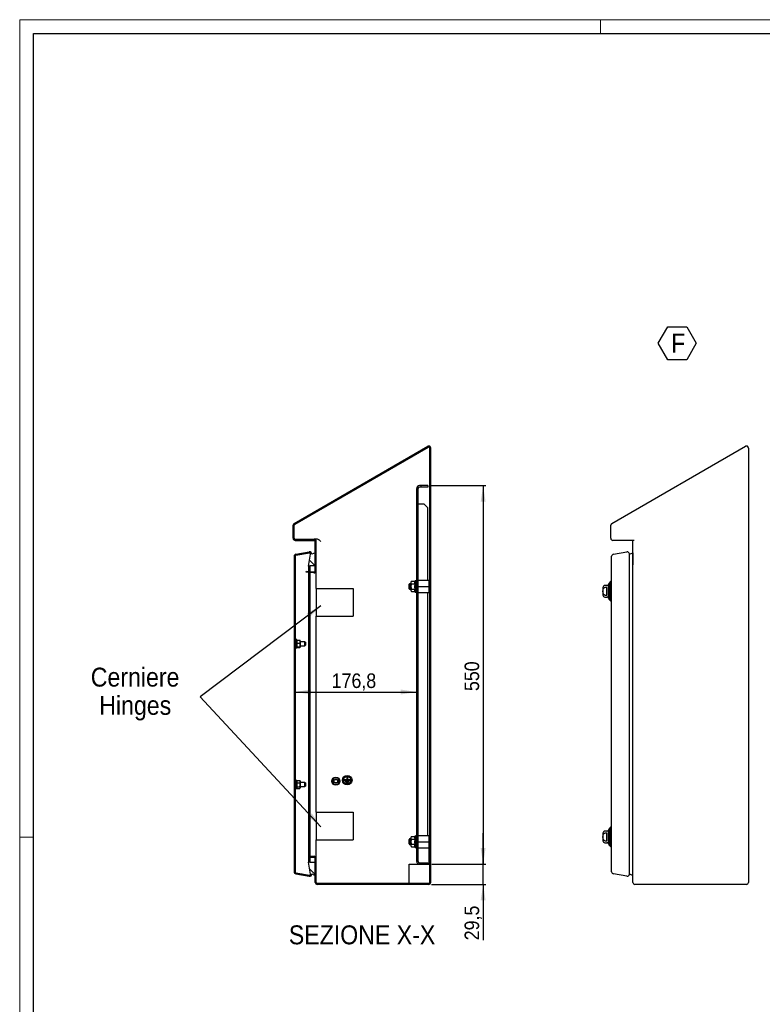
# Model space of a CAD drawing. Header units: millimetres. Extents: x 0 to 3364, y 0 to 2376.
# Tile 3 of 5: x 0 to 1079, y 945 to 2376. Entities that reach past the tile are written whole.
import ezdxf

# ---------------------------------------------------------------- set-up
doc = ezdxf.new("R2010")
doc.units = ezdxf.units.MM
doc.header["$LTSCALE"] = 4
doc.layers.add('SLD-0', color=7, linetype='Continuous')
doc.styles.add('SLDTEXTSTYLE3', font='Gothic.ttf', dxfattribs={"width": 0.913})
doc.styles.add('SLDTEXTSTYLE4', font='txt', dxfattribs={"width": 0.913})
doc.dimstyles.new('SLDDIMSTYLE1', dxfattribs={"dimtxt": 21.166667, "dimasz": 23.283333, "dimexe": 0, "dimexo": 0.0625, "dimgap": 5.291667, "dimtad": 1, "dimrnd": 1e-09, "dimzin": 12, "dimdsep": 46, "dimtxsty": 'SLDTEXTSTYLE3', "dimsah": 1, "dimcen": 0.09, "dimadec": 0, "dimazin": 3, "dimtfac": 1, "dimtofl": 0, "dimtmove": 0, "dimatfit": 3, "dimfxl": 1, "dimfrac": 2, "dimtolj": 1, "dimtzin": 12, "dimarcsym": 0})
doc.dimstyles.new('SLDDIMSTYLE2', dxfattribs={"dimtxt": 21.166667, "dimasz": 23.283333, "dimexe": 0, "dimexo": 0.0625, "dimgap": 5.291667, "dimtad": 1, "dimdec": 1, "dimrnd": 1e-09, "dimzin": 12, "dimdsep": 46, "dimtxsty": 'SLDTEXTSTYLE3', "dimsah": 1, "dimcen": 0.09, "dimadec": 0, "dimazin": 3, "dimtfac": 1, "dimtdec": 1, "dimtofl": 0, "dimtmove": 0, "dimatfit": 3, "dimfxl": 1, "dimfrac": 2, "dimtolj": 1, "dimtzin": 12, "dimarcsym": 0})
doc.dimstyles.new('SLDDIMSTYLE3', dxfattribs={"dimtxt": 21.166667, "dimasz": 23.283333, "dimexe": 0, "dimexo": 0.0625, "dimgap": 5.291667, "dimtad": 1, "dimdec": 1, "dimrnd": 1e-09, "dimzin": 12, "dimdsep": 46, "dimtxsty": 'SLDTEXTSTYLE3', "dimsah": 1, "dimcen": 0.09, "dimadec": 0, "dimazin": 3, "dimtfac": 1, "dimtdec": 1, "dimtmove": 0, "dimatfit": 0, "dimfxl": 1, "dimfrac": 2, "dimtolj": 1, "dimtzin": 12, "dimarcsym": 0})

# ---------------------------------------------------------------- blocks, each defined once
blk = doc.blocks.new('SW_NOTE_0_5')
at = {"layer": 'SLD-0', "color": 0, "char_height": 27.52, "attachment_point": 2}
for s, insert, style in [('Cerniere', (75.7, 35.1), 'SLDTEXTSTYLE3'), ('Hinges', (75.9, -5.9), 'SLDTEXTSTYLE4')]:
    blk.add_mtext(s, dxfattribs=dict(at, insert=insert, style=style))
blk = doc.blocks.new('SW_NOTE_0_9')
at = {"layer": 'SLD-0', "color": 0}
for p, q in [((-18.7, 21), (-4.9, 44.9)), ((-4.9, 44.9), (22.7, 44.9)), ((22.7, 44.9), (36.5, 21)), ((-4.9, -2.9), (-18.7, 21)), ((36.5, 21), (22.7, -2.9)), ((22.7, -2.9), (-4.9, -2.9))]:
    blk.add_line(p, q, dxfattribs=at)
at = {"layer": 'SLD-0', "color": 0, "insert": (0, 35.1), "char_height": 27.5, "attachment_point": 1, "style": 'SLDTEXTSTYLE3'}
blk.add_mtext('F', dxfattribs=at)
blk = doc.blocks.new('_D_14')
at = {"layer": 'SLD-0'}
blk.add_line((400.1, 1398.6), (576.9, 1398.6), dxfattribs=at)
for points in [[(400.1, 1398.6), (423.4, 1395), (423.4, 1402.2)], [(576.9, 1398.6), (553.7, 1402.2), (553.7, 1395)]]:
    blk.add_solid(points, dxfattribs=at)
at = {"layer": 'SLD-0', "insert": (453.4, 1425.6), "char_height": 21.17, "attachment_point": 1, "style": 'SLDTEXTSTYLE3'}
blk.add_mtext('176,8', dxfattribs=at)
blk = doc.blocks.new('_D_15')
at = {"layer": 'SLD-0', "color": 7}
for p, q in [((596.9, 1698.5), (677.5, 1698.5)), ((673.5, 1698.5), (673.5, 1148.5)), ((598.9, 1148.5), (677.5, 1148.5))]:
    blk.add_line(p, q, dxfattribs=at)
for points in [[(673.5, 1698.5), (669.9, 1675.2), (677.1, 1675.2)], [(673.5, 1148.5), (677.1, 1171.8), (669.9, 1171.8)]]:
    blk.add_solid(points, dxfattribs=at)
at = {"layer": 'SLD-0', "color": 7, "insert": (646.5, 1400), "char_height": 21.17, "attachment_point": 1, "rotation": 90, "style": 'SLDTEXTSTYLE3'}
blk.add_mtext('550', dxfattribs=at)
blk = doc.blocks.new('_D_16')
at = {"layer": 'SLD-0', "color": 7}
for p, q in [((673.5, 1148.5), (673.5, 1193.3)), ((598.9, 1148.5), (677.5, 1148.5)), ((673.5, 1119), (673.5, 1148.5)), ((598.4, 1119), (677.5, 1119)), ((673.5, 1119), (673.5, 1037.8))]:
    blk.add_line(p, q, dxfattribs=at)
for points in [[(673.5, 1148.5), (677.1, 1171.8), (669.9, 1171.8)], [(673.5, 1119), (669.9, 1095.7), (677.1, 1095.7)]]:
    blk.add_solid(points, dxfattribs=at)
at = {"layer": 'SLD-0', "color": 7, "insert": (646.5, 1037.8), "char_height": 21.17, "attachment_point": 1, "rotation": 90, "style": 'SLDTEXTSTYLE3'}
blk.add_mtext('29,5', dxfattribs=at)

msp = doc.modelspace()

# ---------------------------------------------------------------- hatches: boundary and pattern name
at = {"layer": 'SLD-0', "linetype": 'Continuous', "lineweight": 18}
h = msp.add_hatch(dxfattribs=at)
h.set_pattern_fill('ANSI31', color=256, scale=4, angle=90, style=0)
edge = h.paths.add_edge_path(flags=0)
edge.add_line((421.434701, 1158.48655), (427.934701, 1158.48655))
edge.add_arc((427.934701, 1156.98655), 1.5, 0, 90, ccw=False)
edge.add_line((429.434701, 1156.98655), (429.434701, 1121.98655))
edge.add_arc((432.434701, 1121.98655), 3, 180, 270)
edge.add_line((432.434701, 1118.98655), (594.434701, 1118.98655))
edge.add_arc((594.434701, 1121.98655), 3, 270, 360)
edge.add_line((597.434701, 1121.98655), (597.434701, 1753.060452))
edge.add_arc((594.434701, 1753.060452), 3, 0, 120)
edge.add_line((592.934701, 1755.658528), (398.934701, 1643.652576))
edge.add_arc((400.434701, 1641.054499), 3, 120, 180)
edge.add_line((397.434701, 1641.054499), (397.434701, 1621.98655))
edge.add_arc((400.434701, 1621.98655), 3, 180, 270)
edge.add_line((400.434701, 1618.98655), (427.934701, 1618.98655))
edge.add_arc((427.934701, 1617.48655), 1.5, 0, 90, ccw=False)
edge.add_line((429.434701, 1617.48655), (429.434701, 1574.623513))
edge.add_arc((427.934701, 1574.623513), 1.5, 265, 360, ccw=False)
edge.add_line((427.803968, 1573.129221), (416.584461, 1574.110801))
edge.add_line((416.584461, 1574.110801), (416.453728, 1572.616509))
edge.add_line((416.453728, 1572.616509), (427.673234, 1571.634929))
edge.add_arc((427.934701, 1574.623513), 3, 265, 360)
edge.add_line((430.934701, 1574.623513), (430.934701, 1617.48655))
edge.add_arc((427.934701, 1617.48655), 3, 0, 90)
edge.add_line((427.934701, 1620.48655), (400.434701, 1620.48655))
edge.add_arc((400.434701, 1621.98655), 1.5, 180, 270, ccw=False)
edge.add_line((398.934701, 1621.98655), (398.934701, 1641.054499))
edge.add_arc((400.434701, 1641.054499), 1.5, 120, 180, ccw=False)
edge.add_line((399.684701, 1642.353538), (593.684701, 1754.35949))
edge.add_arc((594.434701, 1753.060452), 1.5, 0, 120, ccw=False)
edge.add_line((595.934701, 1753.060452), (595.934701, 1121.98655))
edge.add_arc((594.434701, 1121.98655), 1.5, 270, 360, ccw=False)
edge.add_line((594.434701, 1120.48655), (432.434701, 1120.48655))
edge.add_arc((432.434701, 1121.98655), 1.5, 180, 270, ccw=False)
edge.add_line((430.934701, 1121.98655), (430.934701, 1156.98655))
edge.add_arc((427.934701, 1156.98655), 3, 0, 90)
edge.add_line((427.934701, 1159.98655), (421.434701, 1159.98655))
edge.add_line((421.434701, 1159.98655), (421.434701, 1158.48655))
h = msp.add_hatch(dxfattribs=at)
h.set_pattern_fill('ANSI31', color=256, scale=4, angle=90, style=0)
edge = h.paths.add_edge_path(flags=0)
edge.add_line((592.934701, 1696.489588), (592.934701, 1698.489588))
edge.add_line((592.934701, 1698.489588), (580.934701, 1698.489588))
edge.add_arc((580.934701, 1694.489588), 4, 90, 180)
edge.add_line((576.934701, 1694.489588), (576.934701, 1152.48655))
edge.add_arc((580.934701, 1152.48655), 4, 180, 270)
edge.add_line((580.934701, 1148.48655), (592.934701, 1148.48655))
edge.add_line((592.934701, 1148.48655), (592.934701, 1150.48655))
edge.add_line((592.934701, 1150.48655), (580.934701, 1150.48655))
edge.add_arc((580.934701, 1152.48655), 2, 180, 270, ccw=False)
edge.add_line((578.934701, 1152.48655), (578.934701, 1694.489588))
edge.add_arc((580.934701, 1694.489588), 2, 90, 180, ccw=False)
edge.add_line((580.934701, 1696.489588), (592.934701, 1696.489588))
h = msp.add_hatch(dxfattribs=at)
h.set_pattern_fill('ANSI31', color=256, scale=4, angle=90, style=0)
edge = h.paths.add_edge_path(flags=0)
edge.add_line((422.852675, 1598.992669), (419.776401, 1581.546252))
edge.add_line((419.776401, 1581.546252), (421.253613, 1581.28578))
edge.add_line((421.253613, 1581.28578), (421.42217, 1582.241713))
edge.add_line((421.42217, 1582.241713), (428.437714, 1582.262816))
edge.add_arc((428.434706, 1583.262812), 1, 270.172351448, 360.172351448)
edge.add_line((429.434701, 1583.26582), (429.381269, 1601.028674))
edge.add_line((429.381269, 1601.028674), (424.329887, 1598.732197))
edge.add_arc((421.375464, 1599.253141), 3, 350, 460)
edge.add_line((420.854519, 1602.207564), (401.122928, 1598.728353))
edge.add_arc((401.643873, 1595.773929), 3, 100, 180)
edge.add_line((398.643873, 1595.773929), (398.643873, 1137.199171))
edge.add_arc((401.643873, 1137.199171), 3, 180, 260)
edge.add_line((401.122928, 1134.244748), (420.854519, 1130.765536))
edge.add_arc((421.375464, 1133.719959), 3, 260, 370)
edge.add_line((424.329887, 1134.240904), (429.381269, 1131.944426))
edge.add_line((429.381269, 1131.944426), (429.434701, 1149.707281))
edge.add_arc((428.434706, 1149.710289), 1, 359.827648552, 449.827648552)
edge.add_line((428.437714, 1150.710284), (421.42217, 1150.731388))
edge.add_line((421.42217, 1150.731388), (421.253613, 1151.687321))
edge.add_line((421.253613, 1151.687321), (419.776401, 1151.426849))
edge.add_line((419.776401, 1151.426849), (422.852675, 1133.980432))
edge.add_arc((421.375464, 1133.719959), 1.5, -100, 10, ccw=False)
edge.add_line((421.114991, 1132.242748), (401.383401, 1135.72196))
edge.add_arc((401.643873, 1137.199171), 1.5, 180, 260, ccw=False)
edge.add_line((400.143873, 1137.199171), (400.143873, 1595.773929))
edge.add_arc((401.643873, 1595.773929), 1.5, 100, 180, ccw=False)
edge.add_line((401.383401, 1597.251141), (421.114991, 1600.730353))
edge.add_arc((421.375464, 1599.253141), 1.5, -10, 100, ccw=False)

# ---------------------------------------------------------------- linework, layer by layer
at = {"color": 7, "linetype": 'Continuous', "lineweight": 18}
for p, q in [((0.013916, 2375.674475), (0.013916, -0.325525)), ((3364.013916, 2375.674475), (0.013916, 2375.674475)), ((844.013916, 2355.674475), (844.013916, 2375.674475)), ((20.013916, 1187.674475), (0.013916, 1187.674475))]:
    msp.add_line(p, q, dxfattribs=at)
at = {"color": 7, "linetype": 'Continuous', "lineweight": 25}
for p, q in [((20.013916, 19.674475), (20.013916, 2355.674475)), ((20.013916, 2355.674475), (3344.013916, 2355.674475)), ((398.934701, 1643.652576), (592.934701, 1755.658528)), ((399.684701, 1642.353538), (593.684701, 1754.35949)), ((595.934701, 1121.98655), (595.934701, 1753.060452)), ((597.434701, 1121.98655), (597.434701, 1753.060452)), ((860.564336, 1643.652576), (1054.564336, 1755.658528)), ((1059.064336, 1753.060452), (1059.064336, 1121.98655)), ((576.934701, 1152.48655), (576.934701, 1694.489588)), ((578.934701, 1152.48655), (578.934701, 1694.489588)), ((592.934701, 1698.489588), (580.934701, 1698.489588)), ((592.934701, 1696.489588), (580.934701, 1696.489588)), ((592.934701, 1698.489588), (592.934701, 1696.489588)), ((580.934701, 1671.489588), (578.934701, 1671.489588)), ((587.934701, 1671.489588), (580.934701, 1671.489588)), ((592.934701, 1666.489588), (587.934701, 1671.489588)), ((592.934701, 1560.98655), (592.934701, 1666.489588)), ((397.434701, 1621.98655), (397.434701, 1641.054499)), ((398.934701, 1621.98655), (398.934701, 1641.054499)), ((859.064336, 1621.98655), (859.064336, 1641.054499)), ((400.434701, 1620.48655), (427.934701, 1620.48655)), ((400.434701, 1618.98655), (427.934701, 1618.98655)), ((428.748517, 1620.48655), (427.934701, 1620.48655)), ((432.553228, 1620.48655), (428.748517, 1620.48655)), ((429.434701, 1574.623513), (429.434701, 1617.48655)), ((430.934701, 1574.623513), (430.934701, 1617.48655)), ((893.132551, 1618.98655), (862.064336, 1618.98655)), ((891.064336, 1121.98655), (891.064336, 1617.48655)), ((398.643873, 1595.773929), (398.643873, 1137.199171)), ((400.143873, 1595.773929), (400.143873, 1137.199171)), ((401.122928, 1598.728353), (420.854519, 1602.207564)), ((401.383401, 1597.251141), (421.114991, 1600.730353)), ((419.776401, 1581.546252), (422.852675, 1598.992669)), ((429.381269, 1601.028674), (424.329887, 1598.732197)), ((424.375464, 1598.752917), (424.375464, 1599.253141)), ((429.434701, 1583.26582), (429.381269, 1601.028674)), ((860.273508, 1137.199171), (860.273508, 1595.773929)), ((862.752563, 1598.728353), (882.484154, 1602.207564)), ((886.005098, 1598.752917), (891.010903, 1601.028674)), ((886.005098, 1366.48655), (886.005098, 1599.253141)), ((891.010903, 1601.028674), (891.064336, 1583.26582)), ((891.010903, 1366.48655), (891.010903, 1601.028674)), ((891.064336, 1590.451865), (891.042739, 1590.445327)), ((416.453728, 1572.616509), (416.584461, 1574.110801)), ((416.584461, 1574.110801), (427.803968, 1573.129221)), ((419.776401, 1581.546252), (421.253613, 1581.28578)), ((419.776401, 1581.546252), (419.776401, 1573.831542)), ((421.253613, 1581.28578), (421.42217, 1582.241713)), ((421.253613, 1581.28578), (421.253613, 1573.702303)), ((421.42217, 1582.241713), (428.437714, 1582.262816)), ((421.42217, 1582.241713), (421.42217, 1573.687556)), ((430.934701, 1548.98655), (430.934701, 1574.623513)), ((427.673234, 1571.634929), (416.453728, 1572.616509)), ((419.776401, 1572.325812), (419.776401, 1151.426849)), ((421.253613, 1572.196573), (421.253613, 1151.687321)), ((421.42217, 1572.181826), (421.42217, 1366.48655)), ((421.434701, 1572.18073), (421.434701, 1159.98655)), ((574.934701, 1560.38655), (574.418292, 1559.492104)), ((576.934701, 1560.211573), (574.934701, 1560.38655)), ((574.934701, 1560.38655), (574.934701, 1543.58655)), ((578.934701, 1560.98655), (594.934701, 1560.98655)), ((594.934701, 1551.98655), (594.934701, 1560.98655)), ((430.934701, 1548.98655), (430.934701, 1508.98655)), ((430.934701, 1548.98655), (437.694701, 1548.98655)), ((437.694701, 1548.98655), (484.771701, 1548.98655)), ((484.771701, 1548.98655), (484.771701, 1508.98655)), ((566.684701, 1555.98655), (565.934701, 1555.23655)), ((565.934701, 1551.98655), (565.934701, 1555.23655)), ((565.934701, 1548.73655), (565.934701, 1551.98655)), ((565.934701, 1548.73655), (566.684701, 1547.98655)), ((568.934701, 1555.98655), (566.684701, 1555.98655)), ((566.684701, 1555.98655), (566.684701, 1551.98655)), ((566.684701, 1551.98655), (566.684701, 1547.98655)), ((566.684701, 1547.98655), (568.934701, 1547.98655)), ((569.515258, 1559.492104), (568.934701, 1558.48655)), ((568.934701, 1557.615715), (568.934701, 1558.48655)), ((569.515258, 1555.739327), (568.934701, 1557.615715)), ((568.934701, 1551.98655), (568.934701, 1557.615715)), ((568.934701, 1546.357385), (568.934701, 1551.98655)), ((569.515258, 1544.480997), (568.934701, 1546.357385)), ((568.934701, 1545.48655), (568.934701, 1546.357385)), ((568.934701, 1545.48655), (569.515258, 1544.480997)), ((569.515258, 1559.492104), (574.418292, 1559.492104)), ((569.515258, 1555.739327), (574.418292, 1555.739327)), ((569.515258, 1548.233774), (574.418292, 1548.233774)), ((578.934701, 1551.98655), (594.934701, 1551.98655)), ((595.934701, 1556.48655), (594.934701, 1556.48655)), ((594.934701, 1542.98655), (594.934701, 1551.98655)), ((594.934701, 1547.48655), (595.934701, 1547.48655)), ((847.473508, 1550.49155), (847.473508, 1539.49155)), ((853.407444, 1553.49155), (850.473508, 1553.49155)), ((853.073508, 1550.468776), (850.473508, 1550.468776)), ((853.073508, 1539.514325), (853.073508, 1550.468776)), ((855.573508, 1535.241551), (855.573508, 1554.741549)), ((858.773508, 1558.99155), (856.273508, 1556.49155)), ((856.273508, 1556.49155), (856.273508, 1533.49155)), ((860.273508, 1558.99155), (858.773508, 1558.99155)), ((858.773508, 1544.99155), (858.773508, 1558.99155)), ((569.515258, 1544.480997), (574.418292, 1544.480997)), ((574.418292, 1544.480997), (574.934701, 1543.58655)), ((574.934701, 1543.58655), (576.934701, 1543.761528)), ((578.934701, 1542.98655), (594.934701, 1542.98655)), ((592.934701, 1189.98655), (592.934701, 1542.98655)), ((850.473508, 1539.514325), (853.073508, 1539.514325)), ((850.473508, 1536.49155), (853.407444, 1536.49155)), ((856.273508, 1533.49155), (858.773508, 1530.99155)), ((858.773508, 1530.99155), (858.773508, 1544.99155)), ((858.773508, 1530.99155), (860.273508, 1530.99155)), ((430.934701, 1223.98655), (430.934701, 1508.98655)), ((430.934701, 1508.98655), (437.694701, 1508.98655)), ((437.694701, 1508.98655), (484.771701, 1508.98655)), ((402.743873, 1474.753141), (401.143873, 1474.753141)), ((401.143873, 1469.704458), (401.143873, 1474.753141)), ((402.743873, 1469.704458), (402.743873, 1474.753141)), ((403.190455, 1474.039389), (402.743873, 1471.712629)), ((403.190455, 1474.039389), (407.297291, 1474.039389)), ((407.297291, 1474.039389), (407.743873, 1473.723024)), ((401.143873, 1473.253141), (400.143873, 1473.253141)), ((400.143873, 1464.253141), (401.143873, 1464.253141)), ((400.193873, 1460.753141), (400.143873, 1460.753141)), ((400.193873, 1460.753141), (400.193873, 1453.753141)), ((401.143873, 1462.753141), (401.143873, 1469.704458)), ((401.143873, 1462.753141), (402.743873, 1462.753141)), ((402.743873, 1462.753141), (402.743873, 1469.704458)), ((403.190455, 1464.099622), (402.743873, 1463.783258)), ((403.190455, 1469.38587), (407.297291, 1469.38587)), ((403.190455, 1464.099622), (407.297291, 1464.099622)), ((403.190455, 1463.466893), (407.297291, 1463.466893)), ((407.297291, 1469.38587), (407.743873, 1471.712629)), ((407.297291, 1463.466893), (407.743873, 1463.783258)), ((407.743873, 1471.712629), (407.743873, 1473.752029)), ((414.393873, 1471.753141), (407.743873, 1471.753141)), ((407.743873, 1471.712629), (407.743873, 1466.742746)), ((407.743873, 1466.742746), (407.743873, 1463.783258)), ((407.743873, 1465.753141), (414.393873, 1465.753141)), ((415.143873, 1471.003141), (414.393873, 1471.753141)), ((414.393873, 1468.753141), (414.393873, 1471.753141)), ((414.393873, 1465.753141), (414.393873, 1468.753141)), ((414.393873, 1465.753141), (415.143873, 1466.503141)), ((415.143873, 1471.003141), (415.143873, 1468.753141)), ((415.143873, 1468.753141), (415.143873, 1466.503141)), ((400.143873, 1446.753141), (400.193873, 1446.753141)), ((400.243873, 1459.253141), (400.193873, 1459.253141)), ((400.193873, 1453.753141), (400.193873, 1446.753141)), ((400.193873, 1448.253141), (400.243873, 1448.253141)), ((400.243873, 1459.253141), (400.243873, 1453.753141)), ((400.243873, 1453.753141), (400.243873, 1448.253141)), ((421.42217, 1366.48655), (421.42217, 1150.731388)), ((886.005098, 1133.719959), (886.005098, 1366.48655)), ((891.010903, 1131.944426), (891.010903, 1366.48655)), ((400.193873, 1286.219959), (400.143873, 1286.219959)), ((400.193873, 1286.219959), (400.193873, 1272.219959)), ((400.243873, 1284.719959), (400.193873, 1284.719959)), ((400.193873, 1273.719959), (400.243873, 1273.719959)), ((400.243873, 1284.719959), (400.243873, 1273.719959)), ((456.54795, 1273.98655), (453.661198, 1268.98655)), ((462.321452, 1273.98655), (456.54795, 1273.98655)), ((465.208204, 1268.98655), (462.321452, 1273.98655)), ((475.434701, 1274.98655), (475.434701, 1270.98655)), ((476.434701, 1274.98655), (475.434701, 1274.98655)), ((476.434701, 1274.98655), (476.434701, 1270.98655)), ((400.143873, 1272.219959), (400.193873, 1272.219959)), ((401.143873, 1268.719959), (400.143873, 1268.719959)), ((400.143873, 1259.719959), (401.143873, 1259.719959)), ((402.743873, 1270.219959), (401.143873, 1270.219959)), ((401.143873, 1264.219959), (401.143873, 1270.219959)), ((401.143873, 1258.219959), (401.143873, 1264.219959)), ((402.743873, 1264.219959), (402.743873, 1270.219959)), ((403.028682, 1269.713263), (402.743873, 1269.219959)), ((403.190455, 1266.546981), (402.743873, 1263.677283)), ((402.743873, 1258.219959), (402.743873, 1264.219959)), ((403.190455, 1260.807585), (402.743873, 1259.644074)), ((403.077695, 1269.684965), (403.190455, 1269.959356)), ((403.190455, 1269.959356), (407.297291, 1269.959356)), ((403.190455, 1266.546981), (407.297291, 1266.546981)), ((403.190455, 1260.807585), (407.297291, 1260.807585)), ((407.297291, 1269.959356), (407.40243, 1269.68543)), ((407.297291, 1260.807585), (407.743873, 1263.677283)), ((407.297291, 1258.480563), (407.743873, 1259.644074)), ((407.743873, 1269.219959), (407.456958, 1269.716911)), ((407.743873, 1269.219959), (407.743873, 1268.253168)), ((407.743873, 1268.253168), (407.743873, 1263.677283)), ((414.393873, 1267.219959), (407.743873, 1267.219959)), ((407.743873, 1263.677283), (407.743873, 1259.644074)), ((407.743873, 1261.219959), (414.393873, 1261.219959)), ((407.743873, 1259.644074), (407.743873, 1259.219959)), ((415.143873, 1266.469959), (414.393873, 1267.219959)), ((414.393873, 1261.219959), (414.393873, 1267.219959)), ((414.393873, 1261.219959), (415.143873, 1261.969959)), ((415.143873, 1266.469959), (415.143873, 1261.969959)), ((453.661198, 1268.98655), (456.54795, 1263.98655)), ((456.54795, 1263.98655), (462.321452, 1263.98655)), ((462.321452, 1263.98655), (465.208204, 1268.98655)), ((471.434701, 1270.98655), (472.134701, 1269.98655)), ((475.434701, 1270.98655), (471.434701, 1270.98655)), ((479.734701, 1269.98655), (472.134701, 1269.98655)), ((479.034701, 1268.98655), (472.834701, 1268.98655)), ((472.834701, 1268.98655), (473.534701, 1267.98655)), ((478.334701, 1267.98655), (473.534701, 1267.98655)), ((474.234701, 1266.98655), (474.934701, 1265.98655)), ((477.634701, 1266.98655), (474.234701, 1266.98655)), ((474.934701, 1265.98655), (476.934701, 1265.98655)), ((480.434701, 1270.98655), (476.434701, 1270.98655)), ((476.934701, 1265.98655), (477.634701, 1266.98655)), ((478.334701, 1267.98655), (479.034701, 1268.98655)), ((479.734701, 1269.98655), (480.434701, 1270.98655)), ((401.143873, 1258.219959), (402.743873, 1258.219959)), ((402.743873, 1259.219959), (403.028682, 1258.726656)), ((403.190455, 1258.480563), (407.297291, 1258.480563)), ((407.456958, 1258.723008), (407.743873, 1259.219959)), ((430.934701, 1223.98655), (430.934701, 1183.98655)), ((430.934701, 1223.98655), (437.694701, 1223.98655)), ((437.694701, 1223.98655), (484.771701, 1223.98655)), ((484.771701, 1223.98655), (484.771701, 1183.98655)), ((569.515258, 1188.492104), (568.934701, 1187.48655)), ((569.515258, 1188.492104), (574.418292, 1188.492104)), ((574.934701, 1189.38655), (574.418292, 1188.492104)), ((576.934701, 1189.211573), (574.934701, 1189.38655)), ((574.934701, 1189.38655), (574.934701, 1172.58655)), ((578.934701, 1189.98655), (594.934701, 1189.98655)), ((594.934701, 1184.98655), (594.934701, 1189.98655)), ((847.473508, 1193.48155), (847.473508, 1187.98155)), ((847.473508, 1187.98155), (847.473508, 1182.48155)), ((853.407444, 1196.48155), (850.473508, 1196.48155)), ((853.073508, 1193.458776), (850.473508, 1193.458776)), ((853.073508, 1182.504325), (853.073508, 1193.458776)), ((855.573508, 1178.231551), (855.573508, 1197.731549)), ((858.773508, 1201.98155), (856.273508, 1199.48155)), ((856.273508, 1199.48155), (856.273508, 1187.98155)), ((856.273508, 1187.98155), (856.273508, 1176.48155)), ((860.273508, 1201.98155), (858.773508, 1201.98155)), ((858.773508, 1173.98155), (858.773508, 1201.98155)), ((430.934701, 1156.98655), (430.934701, 1183.98655)), ((430.934701, 1183.98655), (437.694701, 1183.98655)), ((437.694701, 1183.98655), (484.771701, 1183.98655)), ((566.684701, 1184.98655), (565.934701, 1184.23655)), ((565.934701, 1180.98655), (565.934701, 1184.23655)), ((565.934701, 1177.73655), (565.934701, 1180.98655)), ((565.934701, 1177.73655), (566.684701, 1176.98655)), ((568.934701, 1184.98655), (566.684701, 1184.98655)), ((566.684701, 1184.98655), (566.684701, 1180.98655)), ((566.684701, 1180.98655), (566.684701, 1176.98655)), ((566.684701, 1176.98655), (568.934701, 1176.98655)), ((568.934701, 1186.615715), (568.934701, 1187.48655)), ((569.515258, 1184.739327), (568.934701, 1186.615715)), ((568.934701, 1180.98655), (568.934701, 1186.615715)), ((568.934701, 1175.357385), (568.934701, 1180.98655)), ((569.515258, 1173.480997), (568.934701, 1175.357385)), ((568.934701, 1174.48655), (568.934701, 1175.357385)), ((568.934701, 1174.48655), (569.515258, 1173.480997)), ((569.515258, 1184.739327), (574.418292, 1184.739327)), ((569.515258, 1177.233774), (574.418292, 1177.233774)), ((569.515258, 1173.480997), (574.418292, 1173.480997)), ((574.418292, 1173.480997), (574.934701, 1172.58655)), ((578.934701, 1180.98655), (594.934701, 1180.98655)), ((595.934701, 1185.48655), (594.934701, 1185.48655)), ((594.934701, 1184.98655), (595.934701, 1184.98655)), ((594.934701, 1182.98655), (594.934701, 1184.98655)), ((594.934701, 1148.48655), (594.934701, 1182.98655)), ((850.473508, 1182.504325), (853.073508, 1182.504325)), ((850.473508, 1179.48155), (853.407444, 1179.48155)), ((856.273508, 1176.48155), (858.773508, 1173.98155)), ((858.773508, 1173.98155), (860.273508, 1173.98155)), ((421.434701, 1158.48655), (421.434701, 1159.98655)), ((421.434701, 1159.98655), (427.934701, 1159.98655)), ((574.934701, 1172.58655), (576.934701, 1172.761528)), ((578.934701, 1171.98655), (594.934701, 1171.98655)), ((421.253613, 1151.687321), (419.776401, 1151.426849)), ((422.852675, 1133.980432), (419.776401, 1151.426849)), ((421.42217, 1150.731388), (421.253613, 1151.687321)), ((428.437714, 1150.710284), (421.42217, 1150.731388)), ((421.434701, 1158.48655), (427.934701, 1158.48655)), ((429.381269, 1131.944426), (429.434701, 1149.707281)), ((429.434701, 1121.98655), (429.434701, 1156.98655)), ((430.934701, 1121.98655), (430.934701, 1156.98655)), ((565.934701, 1120.48655), (565.934701, 1148.48655)), ((565.934701, 1148.48655), (580.934701, 1148.48655)), ((580.934701, 1150.48655), (592.934701, 1150.48655)), ((580.934701, 1148.48655), (592.934701, 1148.48655)), ((592.934701, 1150.48655), (592.934701, 1148.48655)), ((592.934701, 1148.48655), (594.934701, 1148.48655)), ((891.010903, 1131.944426), (891.064336, 1149.707281)), ((401.122928, 1134.244748), (420.854519, 1130.765536)), ((401.383401, 1135.72196), (421.114991, 1132.242748)), ((424.329887, 1134.240904), (429.381269, 1131.944426)), ((424.375464, 1133.719959), (424.375464, 1134.220184)), ((882.484154, 1130.765536), (862.752563, 1134.244748)), ((886.005098, 1134.220184), (891.010903, 1131.944426)), ((891.064336, 1142.521235), (891.042739, 1142.527773)), ((594.434701, 1120.48655), (432.434701, 1120.48655)), ((594.434701, 1118.98655), (432.434701, 1118.98655)), ((898.626037, 1118.98655), (894.064336, 1118.98655)), ((1056.064336, 1118.98655), (898.626037, 1118.98655))]:
    msp.add_line(p, q, dxfattribs=at)
for centre, radius in [((459.434701, 1268.98655), 6), ((475.934701, 1270.48655), 7), ((475.934701, 1270.48655), 5.5), ((475.934701, 1270.48655), 5.25), ((459.434701, 1268.98655), 3), ((459.434701, 1268.98655), 2.5)]:
    msp.add_circle(centre, radius, dxfattribs=at)
for centre, radius, start, end in [((594.434701, 1753.060452), 3, 0, 120), ((594.434701, 1753.060452), 1.5, 0, 120), ((1056.064336, 1753.060452), 3, 0, 120), ((580.934701, 1694.489588), 4, 90, 180), ((580.934701, 1694.489588), 2, 90, 180), ((400.434701, 1641.054499), 3, 120, 180), ((400.434701, 1641.054499), 1.5, 120, 180), ((862.064336, 1641.054499), 3, 120, 180), ((400.434701, 1621.98655), 3, 180, 270), ((400.434701, 1621.98655), 1.5, 180, 270), ((427.934701, 1617.48655), 3, 0, 90), ((427.934701, 1617.48655), 1.5, 0, 90), ((862.064336, 1621.98655), 3, 180, 270), ((889.564336, 1617.48655), 1.5, 0, 90), ((401.643873, 1595.773929), 3, 100, 180), ((401.643873, 1595.773929), 1.5, 100, 180), ((421.375464, 1599.253141), 3, 350, 100), ((421.375464, 1599.253141), 1.5, 350, 100), ((863.273508, 1595.773929), 3, 100, 180), ((883.005098, 1599.253141), 3, 0, 100), ((427.934701, 1574.623513), 3, 265, 0), ((427.934701, 1574.623513), 1.5, 265, 0), ((428.434706, 1583.262812), 1, 270.172351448, 0.172351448), ((850.473508, 1550.49155), 3, 90, 180), ((853.407444, 1555.49155), 2, 270, 330), ((855.572508, 1554.24155), 0.5, 89.885408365, 150), ((856.823508, 1554.24155), 1.25, 116.103881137, 180), ((850.473508, 1539.49155), 3, 180, 270), ((853.407444, 1534.49155), 2, 30, 90), ((855.572508, 1535.74155), 0.5, 210, 270.114591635), ((856.823508, 1535.74155), 1.25, 180, 243.896118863), ((850.473508, 1193.48155), 3, 90, 180), ((853.407444, 1198.48155), 2, 270, 330), ((855.572508, 1197.23155), 0.5, 89.885408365, 150), ((856.823508, 1197.23155), 1.25, 116.103881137, 180), ((850.473508, 1182.48155), 3, 180, 270), ((853.407444, 1177.48155), 2, 30, 90), ((855.572508, 1178.73155), 0.5, 210, 270.114591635), ((856.823508, 1178.73155), 1.25, 180, 243.896118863), ((427.934701, 1156.98655), 3, 0, 90), ((427.934701, 1156.98655), 1.5, 0, 90), ((428.434706, 1149.710289), 1, 359.827648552, 89.827648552), ((580.934701, 1152.48655), 4, 180, 270), ((580.934701, 1152.48655), 2, 180, 270), ((401.643873, 1137.199171), 3, 180, 260), ((401.643873, 1137.199171), 1.5, 180, 260), ((421.375464, 1133.719959), 3, 260, 10), ((421.375464, 1133.719959), 1.5, 260, 10), ((863.273508, 1137.199171), 3, 180, 260), ((883.005098, 1133.719959), 3, 260, 0), ((432.434701, 1121.98655), 3, 180, 270), ((432.434701, 1121.98655), 1.5, 180, 270), ((594.434701, 1121.98655), 1.5, 270, 0), ((594.434701, 1121.98655), 3, 270, 0), ((894.064336, 1121.98655), 3, 180, 270), ((1056.064336, 1121.98655), 3, 270, 0)]:
    msp.add_arc(centre, radius, start, end, dxfattribs=at)
msp.add_ellipse((432.553228, 1617.48655), major_axis=(3.662324, 0), ratio=0.8191520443, start_param=0.8914602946, end_param=1.5707963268, dxfattribs=at)
for points, knots in [([(434.85418, 1619.82052), (435.077105, 1619.673052), (435.286156, 1619.506762), (435.676467, 1619.150174), (435.858915, 1618.958972), (436.379344, 1618.358031), (436.690268, 1617.919488), (436.996402, 1617.48655)], [0, 0, 0, 0, 0.25, 0.25, 0.5, 0.5, 1, 1, 1, 1]), ([(568.934701, 1557.615715), (568.935281, 1557.660206), (568.943544, 1558.293841), (569.239802, 1558.914771), (569.515258, 1559.492104)], [0, 0, 0, 0, 0.0702147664, 1, 1, 1, 1]), ([(568.934701, 1551.98655), (568.999739, 1552.930123), (569.087337, 1554.201015), (569.427618, 1555.424275), (569.515258, 1555.739327)], [0, 0, 0, 0, 0.7424486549, 1, 1, 1, 1]), ([(569.515258, 1548.233774), (569.287209, 1549.138301), (568.975398, 1550.375066), (568.943319, 1551.645318), (568.934701, 1551.98655)], [0, 0, 0, 0, 0.73136639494, 1, 1, 1, 1]), ([(568.934701, 1546.357385), (568.935281, 1546.401876), (568.943544, 1547.03551), (569.239802, 1547.656441), (569.515258, 1548.233774)], [0, 0, 0, 0, 0.0702147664, 1, 1, 1, 1]), ([(574.418292, 1555.739327), (574.325035, 1555.395217), (573.89912, 1553.823641), (573.679359, 1551.23482), (574.201489, 1549.114283), (574.418292, 1548.233774)], [0, 0, 0, 0, 0.1408460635, 0.6432539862, 1, 1, 1, 1]), ([(574.418292, 1559.492104), (574.251907, 1559.166585), (573.915528, 1558.50849), (573.728856, 1557.231276), (574.151331, 1556.317034), (574.418292, 1555.739327)], [0, 0, 0, 0, 0.264862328, 0.5354679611, 1, 1, 1, 1]), ([(574.418292, 1548.233774), (574.251907, 1547.908255), (573.915528, 1547.250159), (573.728856, 1545.972946), (574.151331, 1545.058704), (574.418292, 1544.480997)], [0, 0, 0, 0, 0.264862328, 0.5354679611, 1, 1, 1, 1]), ([(850.473508, 1539.514325), (850.305851, 1539.527291), (849.919658, 1539.55716), (849.341014, 1539.827144), (848.699486, 1540.384689), (848.036125, 1541.508448), (847.698745, 1543.137791), (847.624941, 1544.908815), (847.676488, 1546.541651), (847.905676, 1547.905609), (848.335879, 1549.035815), (848.895963, 1549.816495), (849.607421, 1550.320111), (850.151589, 1550.463678), (850.44129, 1550.468266), (850.473508, 1550.468776)], [0, 0, 0, 0, 0.03692462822, 0.08505489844, 0.1377087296, 0.22274777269, 0.36756696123, 0.49990902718, 0.61408116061, 0.7277999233, 0.80341078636, 0.8795057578, 0.93602531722, 0.99288529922, 1, 1, 1, 1]), ([(402.743873, 1473.723024), (402.744319, 1473.730524), (402.750674, 1473.837357), (402.978563, 1473.942047), (403.190455, 1474.039389)], [0, 0, 0, 0, 0.0702005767, 1, 1, 1, 1]), ([(407.743873, 1471.712629), (407.743427, 1471.767787), (407.737072, 1472.553507), (407.509182, 1473.323474), (407.297291, 1474.039389)], [0, 0, 0, 0, 0.0702005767, 1, 1, 1, 1]), ([(402.743873, 1471.712629), (402.744319, 1471.657471), (402.750674, 1470.871752), (402.978563, 1470.101785), (403.190455, 1469.38587)], [0, 0, 0, 0, 0.0702005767, 1, 1, 1, 1]), ([(403.190455, 1469.38587), (403.015033, 1468.7488), (402.775178, 1467.877733), (402.750502, 1466.98308), (402.743873, 1466.742746)], [0, 0, 0, 0, 0.7313663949, 1, 1, 1, 1]), ([(402.743873, 1466.742746), (402.793902, 1466.078177), (402.861285, 1465.183073), (403.12304, 1464.321517), (403.190455, 1464.099622)], [0, 0, 0, 0, 0.7424486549, 1, 1, 1, 1]), ([(402.743873, 1463.783258), (402.744319, 1463.775758), (402.750674, 1463.668925), (402.978563, 1463.564235), (403.190455, 1463.466893)], [0, 0, 0, 0, 0.0702005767, 1, 1, 1, 1]), ([(407.743873, 1466.742746), (407.737244, 1466.98308), (407.712567, 1467.877733), (407.472713, 1468.7488), (407.297291, 1469.38587)], [0, 0, 0, 0, 0.26863360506, 1, 1, 1, 1]), ([(407.297291, 1464.099622), (407.364706, 1464.321517), (407.626461, 1465.183073), (407.693844, 1466.078177), (407.743873, 1466.742746)], [0, 0, 0, 0, 0.2575513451, 1, 1, 1, 1]), ([(407.743873, 1463.783258), (407.743427, 1463.790757), (407.737072, 1463.89759), (407.509182, 1464.002281), (407.297291, 1464.099622)], [0, 0, 0, 0, 0.0702005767, 1, 1, 1, 1]), ([(403.190455, 1269.959356), (403.015033, 1269.548115), (402.775178, 1268.985824), (402.750502, 1268.408309), (402.743873, 1268.253168)], [0, 0, 0, 0, 0.7313663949, 1, 1, 1, 1]), ([(402.743873, 1268.253168), (402.793902, 1267.824176), (402.861285, 1267.246369), (403.12304, 1266.690219), (403.190455, 1266.546981)], [0, 0, 0, 0, 0.7424486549, 1, 1, 1, 1]), ([(402.743873, 1263.677283), (402.744319, 1263.609254), (402.750674, 1262.640191), (402.978563, 1261.690555), (403.190455, 1260.807585)], [0, 0, 0, 0, 0.0702005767, 1, 1, 1, 1]), ([(402.743873, 1259.644074), (402.744319, 1259.616492), (402.750674, 1259.223588), (402.978563, 1258.838561), (403.190455, 1258.480563)], [0, 0, 0, 0, 0.0702005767, 1, 1, 1, 1]), ([(407.743873, 1268.253168), (407.737244, 1268.408309), (407.712567, 1268.985824), (407.472713, 1269.548115), (407.297291, 1269.959356)], [0, 0, 0, 0, 0.2686336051, 1, 1, 1, 1]), ([(407.297291, 1266.546981), (407.364706, 1266.690219), (407.626461, 1267.246369), (407.693844, 1267.824176), (407.743873, 1268.253168)], [0, 0, 0, 0, 0.2575513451, 1, 1, 1, 1]), ([(407.743873, 1263.677283), (407.743427, 1263.745312), (407.737072, 1264.714376), (407.509182, 1265.664011), (407.297291, 1266.546981)], [0, 0, 0, 0, 0.0702005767, 1, 1, 1, 1]), ([(407.743873, 1259.644074), (407.743427, 1259.671656), (407.737072, 1260.06456), (407.509182, 1260.449587), (407.297291, 1260.807585)], [0, 0, 0, 0, 0.0702005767, 1, 1, 1, 1]), ([(568.934701, 1186.615715), (568.935281, 1186.660206), (568.943544, 1187.293841), (569.239802, 1187.914771), (569.515258, 1188.492104)], [0, 0, 0, 0, 0.0702147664, 1, 1, 1, 1]), ([(574.418292, 1188.492104), (574.251907, 1188.166585), (573.915528, 1187.50849), (573.728856, 1186.231276), (574.151331, 1185.317034), (574.418292, 1184.739327)], [0, 0, 0, 0, 0.264862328, 0.5354679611, 1, 1, 1, 1]), ([(850.473508, 1182.504325), (850.305851, 1182.517291), (849.919658, 1182.54716), (849.341014, 1182.817144), (848.699486, 1183.374689), (848.036125, 1184.498448), (847.698745, 1186.127791), (847.624941, 1187.898815), (847.676488, 1189.531651), (847.905676, 1190.895609), (848.335879, 1192.025815), (848.895963, 1192.806495), (849.607421, 1193.310111), (850.151589, 1193.453678), (850.44129, 1193.458266), (850.473508, 1193.458776)], [0, 0, 0, 0, 0.0369246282, 0.0850548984, 0.1377087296, 0.2227477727, 0.3675669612, 0.4999090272, 0.6140811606, 0.7277999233, 0.8034107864, 0.8795057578, 0.9360253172, 0.9928852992, 1, 1, 1, 1]), ([(568.934701, 1180.98655), (568.999739, 1181.930123), (569.087337, 1183.201015), (569.427618, 1184.424275), (569.515258, 1184.739327)], [0, 0, 0, 0, 0.7424486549, 1, 1, 1, 1]), ([(569.515258, 1177.233774), (569.287209, 1178.138301), (568.975398, 1179.375066), (568.943319, 1180.645318), (568.934701, 1180.98655)], [0, 0, 0, 0, 0.73136639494, 1, 1, 1, 1]), ([(568.934701, 1175.357385), (568.935281, 1175.401876), (568.943544, 1176.03551), (569.239802, 1176.656441), (569.515258, 1177.233774)], [0, 0, 0, 0, 0.0702147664, 1, 1, 1, 1]), ([(574.418292, 1184.739327), (574.325035, 1184.395217), (573.89912, 1182.823641), (573.679359, 1180.23482), (574.201489, 1178.114283), (574.418292, 1177.233774)], [0, 0, 0, 0, 0.1408460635, 0.6432539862, 1, 1, 1, 1]), ([(574.418292, 1177.233774), (574.251907, 1176.908255), (573.915528, 1176.250159), (573.728856, 1174.972946), (574.151331, 1174.058704), (574.418292, 1173.480997)], [0, 0, 0, 0, 0.264862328, 0.5354679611, 1, 1, 1, 1])]:
    msp.add_open_spline(points, degree=3, knots=knots, dxfattribs=at)
at = {"layer": 'SLD-0'}
for p, q in [((437.694701, 1523.997857), (262.312061, 1391.394969)), ((262.312061, 1391.394969), (437.694701, 1202.727068))]:
    msp.add_line(p, q, dxfattribs=at)
for points in [[(437.694701, 1523.997857), (416.962026, 1512.813005), (421.282683, 1507.098437)], [(437.694701, 1202.727068), (424.465841, 1222.219168), (419.218683, 1217.341495)]]:
    msp.add_solid(points, dxfattribs=at)

# ---------------------------------------------------------------- block references
for name, p in [('SW_NOTE_0_9', (946.766239, 1884.327277)), ('SW_NOTE_0_5', (92.027834, 1398.880469))]:
    msp.add_blockref(name, p, dxfattribs=at)

# ---------------------------------------------------------------- texts
at = {"layer": 'SLD-0', "insert": (497.549361, 1059.424434), "char_height": 27.51666667, "attachment_point": 2, "style": 'SLDTEXTSTYLE3'}
msp.add_mtext('SEZIONE X-X', dxfattribs=at)

# ---------------------------------------------------------------- dimensions: what is measured, and where the dimension line sits
at = {"layer": 'SLD-0', "color": 7}
for p1, dimstyle, picture, middle in [((592.934701, 1698.489588), 'SLDDIMSTYLE1', '_D_15', (673.497838, 1423.488069)), ((594.434701, 1118.98655), 'SLDDIMSTYLE3', '_D_16', (673.497838, 1065.119234))]:
    dim = msp.add_linear_dim(base=(673.497838, 1148.48655), p1=p1, p2=(594.934701, 1148.48655), angle=90, dimstyle=dimstyle, dxfattribs=at)
    dim.commit()
    dim.dimension.update_dxf_attribs({"geometry": picture, "text_midpoint": middle, "dimtype": 160})
at = {"layer": 'SLD-0'}
dim = msp.add_linear_dim(base=(576.934701, 1398.594208), p1=(400.143873, 1595.773929), p2=(576.934701, 1152.48655), dimstyle='SLDDIMSTYLE2', dxfattribs=at)
dim.commit()
dim.dimension.update_dxf_attribs({"geometry": '_D_14', "text_midpoint": (488.539287, 1398.594208), "dimtype": 160})

doc.saveas('drawing.dxf')
